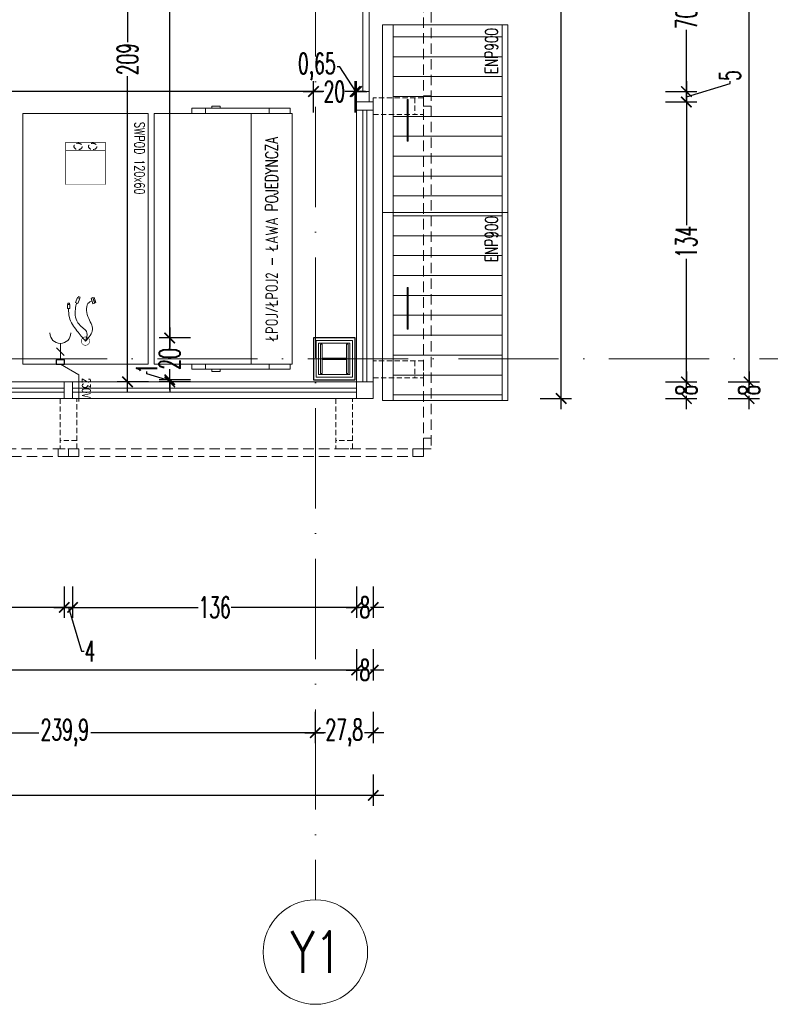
# Model space of a CAD drawing. Header units: millimetres. Extents: x -2074 to 12588, y -3630 to 101167.
# Tile 88 of 256: x 3028 to 3388, y 240 to 711. Entities that reach past the tile are written whole.
import ezdxf
from ezdxf.enums import TextEntityAlignment as Align

# ---------------------------------------------------------------- set-up
doc = ezdxf.new("R2010")
doc.units = ezdxf.units.MM
for name, pattern in [('02 ST--2001-80$0$DASHED', [0.75, 0.5, -0.25]), ('ACAD_ISO10W100', [18, 12, -3, 0, -3]), ('CONTINOUS', [0]), ('DASH', [0.75, 0.5, -0.25])]:
    doc.linetypes.add(name, pattern=pattern)
for name, color, linetype, lineweight in [('SelinAr__ELEWACJA_żaluzje', 7, 'Continuous', 18), ('SelinAr__ELEWACJA_żaluzje konstrukcja', 7, 'Continuous', 18), ('SelinAr_BUD_drzwi okna', 7, 'Continuous', 18), ('SelinAr_BUD_osie', 8, 'ACAD_ISO10W100', 18), ('SelinAr_BUD_posadzka', 7, 'Continuous', 20), ('SelinAr_BUD_wymiary', 7, 'Continuous', 18), ('SelinAr_BUD_ściany', 7, 'Continuous', 25), ('SelinAr_BUD_ściany struktura', 8, 'Continuous', 9), ('SelinAr_K_stal', 7, 'Continuous', 20), ('SelinAr_WYP_instalacje elektryczne', 8, 'Continuous', 18), ('SelinAr_WYP_meble', 8, 'Continuous', 18)]:
    doc.layers.add(name, color=color, linetype=linetype, lineweight=lineweight)
doc.styles.add('Arch-Dim', font='romans.shx', dxfattribs={"width": 0.75})
doc.styles.add('JACEK_07', font='SIMPLEX.SHX', dxfattribs={"width": 0.7})
doc.styles.add('RomanS', font='romans.shx')
doc.styles.add('style1', font='romans.shx', dxfattribs={"width": 0.6})
doc.dimstyles.new('ISO-25 Ania', dxfattribs={"dimtxt": 10, "dimasz": 5, "dimexe": 5, "dimexo": 0.625, "dimtad": 0, "dimrnd": 0.01, "dimtxsty": 'style1', "dimblk": 'ARCHTICK', "dimcen": 5, "dimdle": 5, "dimadec": 0, "dimazin": 0, "dimtfac": 1, "dimtmove": 0, "dimatfit": 3, "dimldrblk": 'ARCHTICK', "dimfxl": 0, "dimarcsym": 0})

# ---------------------------------------------------------------- blocks, each defined once
blk = doc.blocks.new('*U621')
at = {"ltscale": 4}
blk.add_line((0, 50), (0, -2060), dxfattribs=at)
at = {"linetype": 'CONTINOUS'}
blk.add_circle((0, -2085), 25, dxfattribs=at)
at = {"style": 'Arch-Dim', "width": 0.75}
blk.add_text('Y1', height=20, dxfattribs=at).set_placement((0.35, -2085), align=Align.MIDDLE)
blk = doc.blocks.new('ENP900')
h = blk.add_hatch()
h.set_pattern_fill('ANSI31', color=256, scale=3, angle=225, style=0)
h.set_pattern_definition([(270, (-21204.567, -9422.822), (9.525, -2e-15), [])])
h.paths.add_polyline_path([(5452.48, 924.21), (5452.48, 976.51), (5364.49, 976.51), (5364.49, 924.21)])
for p, q in [((5362.48, 976.44), (5452.48, 976.44)), ((5362.48, 924.14), (5452.48, 924.14))]:
    blk.add_line(p, q)
for points in [[(5362.48, 921.44), (5452.48, 921.44), (5452.48, 981.44), (5362.48, 981.44)], [(5396.67, 969.17), (5416.67, 969.17), (5416.67, 969.67), (5396.67, 969.67)]]:
    blk.add_lwpolyline(points, close=True)
at = {"color": 242, "insert": (5439.87, 929.23, 0), "char_height": 6, "width": 78.7969, "attachment_point": 5, "style": 'JACEK_07'}
blk.add_mtext('ENP900', dxfattribs=at)
blk = doc.blocks.new('*U229')
at = {"linetype": 'Continuous'}
blk.add_blockref('ENP900', (-5362.48, -981.44), dxfattribs=at)
blk = doc.blocks.new('*U355')
for p, q in [((0, -66.05), (0, 0)), ((120, 0), (0, 0)), ((120, -66.05), (120, 0)), ((-2.5, -17.96), (-2.5, -59.7)), ((-2.5, -17.96), (0, -17.96)), ((122.5, -17.96), (120, -17.96)), ((122.5, -17.96), (122.5, -59.7)), ((-3.5, -27.49), (-2.5, -27.49)), ((-3.5, -31.46), (-3.5, -27.49)), ((-2.5, -24.46), (0, -24.46)), ((0, -24.46), (-2.5, -24.46)), ((122.5, -24.46), (120, -24.46)), ((120, -24.46), (122.5, -24.46)), ((123.5, -27.49), (122.5, -27.49)), ((123.5, -31.46), (123.5, -27.49)), ((-3.5, -31.46), (-2.5, -31.46)), ((-2.5, -31.46), (-3.5, -31.46)), ((123.5, -31.46), (122.5, -31.46)), ((122.5, -31.46), (123.5, -31.46)), ((0, -46.42), (120, -46.42)), ((-2.5, -55.05), (0, -55.05)), ((122.5, -55.05), (120, -55.05)), ((-2.5, -65.05), (-2.5, -59.7)), ((122.5, -65.05), (122.5, -59.7)), ((-2.5, -65.05), (0, -65.05)), ((122.5, -65.05), (120, -65.05)), ((122.5, -65.05), (120, -65.05)), ((120, -66.05), (0, -66.05))]:
    blk.add_line(p, q)
at = {"color": 7, "insert": (60, -56.23), "char_height": 6, "width": 120, "attachment_point": 5, "style": 'JACEK_07'}
blk.add_mtext('ŁPOJ/ŁPOJ2 - ŁAWA POJEDYNCZA', dxfattribs=at)
blk = doc.blocks.new('Przelotka_w blacie')
at = {"ltscale": 0.5}
for points in [[(-18.32, 4.37), (-18.52, 4.99), (-20.93, 4.18), (-20.72, 3.57)], [(-18.17, 4.42), (-17.89, 3.57), (-20.59, 2.67), (-20.87, 3.52)], [(-20.47, -2.84), (-21.07, -2.59), (-21.39, -3.35), (-20.79, -3.6)], [(-20.41, -2.7), (-18.09, -3.67), (-18.52, -4.72), (-20.85, -3.75)], [(-17.51, -7.5), (-15.64, -7.5), (-15.64, -8.63), (-17.51, -8.63)]]:
    blk.add_lwpolyline(points, close=True, dxfattribs=at)
at = {"const_width": 0.25}
blk.add_lwpolyline([(2, 0, -1), (-2, 0, -1), (2, 0, 0.267949)], format="xyb", dxfattribs=at)
at = {"ltscale": 0.5}
blk.add_lwpolyline([(-17.51, -7.65), (-17.94, -7.65, 0.414214), (-18.16, -7.87), (-18.16, -8.25, 0.414214), (-17.94, -8.47), (-17.51, -8.47)], format="xyb", dxfattribs=at)
for points in [[(0, 0), (-5.5, 3.39), (-11.77, 1.2), (-18.55, 1.77), (-19.24, 3.12)], [(0, 0), (-4, 0.72), (-8.05, -3.06), (-15.31, -4.83), (-18.31, -4.2)], [(0, 0), (-4.96, -4.05), (-11.35, -7.7), (-15.64, -8.06)]]:
    blk.add_spline(points, degree=3)
blk = doc.blocks.new('Puszka_ladowarki')
at = {"linetype": 'DASH', "ltscale": 5, "const_width": 0.25}
blk.add_lwpolyline([(-20.21, 9.5), (0, 9.5), (0, -9.5), (-20.21, -9.5), (-20.21, 9.5), (-16.21, 9.5), (-16.21, -9.5)], dxfattribs=at)
at = {"linetype": 'DASH', "ltscale": 5}
for centre in [(-18.21, 3.5), (-18.21, -3.5)]:
    blk.add_ellipse(centre, major_axis=(0, 2), ratio=0.75, dxfattribs=at)
blk = doc.blocks.new('gn-230')
at = {"layer": 'SelinAr_WYP_instalacje elektryczne'}
for p, q in [((-4, 0), (-19.8, 0)), ((-15.65, -3.75), (-8.15, 3.75))]:
    blk.add_line(p, q, dxfattribs=at)
at = {"layer": 'SelinAr_WYP_instalacje elektryczne', "lineweight": 30}
blk.add_lwpolyline([(-4, -4), (0, -4), (0, 4), (-4, 4)], close=True, dxfattribs=at)
at = {"layer": 'SelinAr_WYP_instalacje elektryczne'}
blk.add_arc((-29.8, 0), 10, 270, 90, dxfattribs=at)
blk = doc.blocks.new('*U208')
blk.add_lwpolyline([(0, 0), (120, 0), (120, -60), (0, -60)], close=True)
at = {"color": 1}
blk.add_lwpolyline([(120, -42.02), (125.14, -33.11), (137.89, -33.11)], dxfattribs=at)
for name, p in [('Puszka_ladowarki', (34, -30)), ('Przelotka_w blacie', (109, -30))]:
    blk.add_blockref(name, p)
at = {"color": 1, "xscale": 0.5, "yscale": 0.5, "zscale": 0.5}
blk.add_blockref('gn-230', (120, -42.02), dxfattribs=at)
at = {"color": 7, "insert": (21.45, -4.05), "char_height": 4.8, "width": 41.836, "attachment_point": 5, "style": 'JACEK_07'}
blk.add_mtext('SWPOD 120x60', dxfattribs=at)
at = {"color": 1, "insert": (126.69, -27.56), "char_height": 4, "width": 32.4538, "attachment_point": 1, "style": 'RomanS'}
blk.add_mtext('{\\W0.7;230V}', dxfattribs=at)
blk = doc.blocks.new('trerterterte1')
at = {"linetype": '02 ST--2001-80$0$DASHED', "ltscale": 5}
blk.add_line((20, 4), (20, -4), dxfattribs=at)
blk.add_lwpolyline([(0, -4), (24, -4), (24, 4), (0, 4)], close=True, dxfattribs=at)
blk = doc.blocks.new('*U414')
at = {"linetype": '02 ST--2001-80$0$DASHED', "ltscale": 10}
for p, q in [((5, 0), (5, -3.7)), ((115, 0), (115, -3.7))]:
    blk.add_line(p, q, dxfattribs=at)
blk.add_lwpolyline([(120, 0), (120, -3.7), (0, -3.7), (0, 0)], close=True, dxfattribs=at)
blk = doc.blocks.new('*U411')
at = {"linetype": '02 ST--2001-80$0$DASHED', "ltscale": 10}
for p, q in [((5, 0), (5, -3.7)), ((165, 0), (165, -3.7))]:
    blk.add_line(p, q, dxfattribs=at)
blk.add_lwpolyline([(170, 0), (170, -3.7), (0, -3.7), (0, 0)], close=True, dxfattribs=at)
blk = doc.blocks.new('*U415')
at = {"linetype": '02 ST--2001-80$0$DASHED', "ltscale": 10}
for p, q in [((5, 0), (5, -3.7)), ((70, 0), (70, -3.7))]:
    blk.add_line(p, q, dxfattribs=at)
blk.add_lwpolyline([(75, 0), (75, -3.7), (0, -3.7), (0, 0)], close=True, dxfattribs=at)
blk = doc.blocks.new('*U412')
at = {"linetype": '02 ST--2001-80$0$DASHED', "ltscale": 10}
for p, q in [((5, 0), (5, -3.7)), ((159, 0), (159, -3.7))]:
    blk.add_line(p, q, dxfattribs=at)
blk.add_lwpolyline([(164, 0), (164, -3.7), (0, -3.7), (0, 0)], close=True, dxfattribs=at)
blk = doc.blocks.new('*U622')
at = {"ltscale": 4}
blk.add_line((-50, 0), (1785.4, 0), dxfattribs=at)
blk = doc.blocks.new('_ArchTick')
at = {"color": 0, "linetype": 'ByBlock', "const_width": 0.15}
blk.add_lwpolyline([(-0.5, -0.5), (0.5, 0.5)], dxfattribs=at)
blk = doc.blocks.new('*D643')
at = {"layer": 'Defpoints', "color": 0}
for p in [(3195.35, 746.74), (3195.35, 676.74), (3347.36, 676.74)]:
    blk.add_point(p, dxfattribs=at)
at = {"layer": 'SelinAr_BUD_wymiary', "color": 0, "lineweight": -2}
for p, q in [((3347.36, 751.74), (3347.36, 717.22)), ((3337.36, 746.74), (3352.36, 746.74)), ((3347.36, 671.74), (3347.36, 706.26)), ((3337.36, 676.74), (3352.36, 676.74))]:
    blk.add_line(p, q, dxfattribs=at)
at = {"layer": 'SelinAr_BUD_wymiary', "color": 0, "lineweight": -2, "xscale": 5, "yscale": 5, "zscale": 5}
for p, rotation in [((3347.36, 746.74), 90), ((3347.36, 676.74), 270)]:
    blk.add_blockref('_ArchTick', p, dxfattribs=dict(at, rotation=rotation))
at = {"layer": 'SelinAr_BUD_wymiary', "color": 0, "insert": (3347.36, 711.74), "char_height": 10, "attachment_point": 5, "rotation": 90, "style": 'style1'}
blk.add_mtext('70', dxfattribs=at)
blk = doc.blocks.new('*D644')
at = {"layer": 'Defpoints', "color": 0}
for p in [(3195.35, 676.74), (3195.36, 671.74), (3347.36, 671.74)]:
    blk.add_point(p, dxfattribs=at)
at = {"layer": 'SelinAr_BUD_wymiary', "color": 0, "lineweight": -2}
for p, q in [((3347.36, 681.74), (3347.36, 666.74)), ((3347.36, 674.24), (3368.29, 680.52)), ((3368.29, 680.52), (3368.29, 681.77)), ((3337.36, 676.74), (3352.36, 676.74)), ((3337.36, 671.74), (3352.36, 671.74))]:
    blk.add_line(p, q, dxfattribs=at)
at = {"layer": 'SelinAr_BUD_wymiary', "color": 0, "lineweight": -2, "xscale": 5, "yscale": 5, "zscale": 5}
for p, rotation in [((3347.36, 676.74), 90), ((3347.36, 671.74), 270)]:
    blk.add_blockref('_ArchTick', p, dxfattribs=dict(at, rotation=rotation))
at = {"layer": 'SelinAr_BUD_wymiary', "color": 0, "insert": (3368.29, 684.4), "char_height": 10, "attachment_point": 5, "rotation": 90, "style": 'style1'}
blk.add_mtext('5', dxfattribs=at)
blk = doc.blocks.new('*D645')
at = {"layer": 'Defpoints', "color": 0}
for p in [(3195.36, 671.74), (3197.36, 537.74), (3347.36, 537.74)]:
    blk.add_point(p, dxfattribs=at)
at = {"layer": 'SelinAr_BUD_wymiary', "color": 0, "lineweight": -2}
for p, q in [((3347.36, 676.74), (3347.36, 612.79)), ((3337.36, 671.74), (3352.36, 671.74)), ((3347.36, 532.74), (3347.36, 596.69)), ((3337.36, 537.74), (3352.36, 537.74))]:
    blk.add_line(p, q, dxfattribs=at)
at = {"layer": 'SelinAr_BUD_wymiary', "color": 0, "lineweight": -2, "xscale": 5, "yscale": 5, "zscale": 5}
for p, rotation in [((3347.36, 671.74), 90), ((3347.36, 537.74), 270)]:
    blk.add_blockref('_ArchTick', p, dxfattribs=dict(at, rotation=rotation))
at = {"layer": 'SelinAr_BUD_wymiary', "color": 0, "insert": (3347.36, 604.74), "char_height": 10, "attachment_point": 5, "rotation": 90, "style": 'style1'}
blk.add_mtext('134', dxfattribs=at)
blk = doc.blocks.new('*D646')
at = {"layer": 'Defpoints', "color": 0}
for p in [(3197.36, 537.74), (3197.36, 529.74), (3347.36, 529.74)]:
    blk.add_point(p, dxfattribs=at)
at = {"layer": 'SelinAr_BUD_wymiary', "color": 0, "lineweight": -2}
for p, q in [((3347.36, 542.74), (3347.36, 536.37)), ((3337.36, 537.74), (3352.36, 537.74)), ((3337.36, 529.74), (3352.36, 529.74)), ((3347.36, 524.74), (3347.36, 531.12))]:
    blk.add_line(p, q, dxfattribs=at)
at = {"layer": 'SelinAr_BUD_wymiary', "color": 0, "lineweight": -2, "xscale": 5, "yscale": 5, "zscale": 5}
for p, rotation in [((3347.36, 537.74), 90), ((3347.36, 529.74), 270)]:
    blk.add_blockref('_ArchTick', p, dxfattribs=dict(at, rotation=rotation))
at = {"layer": 'SelinAr_BUD_wymiary', "color": 0, "insert": (3347.36, 533.74), "char_height": 10, "attachment_point": 5, "rotation": 90, "style": 'style1'}
blk.add_mtext('8', dxfattribs=at)
blk = doc.blocks.new('*D655')
at = {"layer": 'Defpoints', "color": 0}
for p in [(2933.36, 529.74), (3049.36, 529.74), (3049.36, 429.74)]:
    blk.add_point(p, dxfattribs=at)
at = {"layer": 'SelinAr_BUD_wymiary', "color": 0, "lineweight": -2}
for p, q in [((2933.36, 439.74), (2933.36, 424.74)), ((3049.36, 439.74), (3049.36, 424.74)), ((2928.36, 429.74), (2983.45, 429.74)), ((3054.36, 429.74), (2999.27, 429.74))]:
    blk.add_line(p, q, dxfattribs=at)
at = {"layer": 'SelinAr_BUD_wymiary', "color": 0, "lineweight": -2, "xscale": 5, "yscale": 5, "zscale": 5, "rotation": 180}
blk.add_blockref('_ArchTick', (2933.36, 429.74), dxfattribs=at)
at = {"layer": 'SelinAr_BUD_wymiary', "color": 0, "lineweight": -2, "xscale": 5, "yscale": 5, "zscale": 5}
blk.add_blockref('_ArchTick', (3049.36, 429.74), dxfattribs=at)
at = {"layer": 'SelinAr_BUD_wymiary', "color": 0, "insert": (2991.36, 429.74), "char_height": 10, "attachment_point": 5, "style": 'style1'}
blk.add_mtext('116', dxfattribs=at)
blk = doc.blocks.new('*D656')
at = {"layer": 'Defpoints', "color": 0}
for p in [(3049.36, 529.74), (3053.36, 529.74), (3053.36, 429.74)]:
    blk.add_point(p, dxfattribs=at)
at = {"layer": 'SelinAr_BUD_wymiary', "color": 0, "lineweight": -2}
for p, q in [((3049.36, 439.74), (3049.36, 424.74)), ((3053.36, 439.74), (3053.36, 424.74)), ((3044.36, 429.74), (3058.36, 429.74)), ((3051.36, 429.74), (3057.64, 408.8)), ((3057.64, 408.8), (3058.89, 408.8))]:
    blk.add_line(p, q, dxfattribs=at)
at = {"layer": 'SelinAr_BUD_wymiary', "color": 0, "lineweight": -2, "xscale": 5, "yscale": 5, "zscale": 5, "rotation": 180}
blk.add_blockref('_ArchTick', (3049.36, 429.74), dxfattribs=at)
at = {"layer": 'SelinAr_BUD_wymiary', "color": 0, "lineweight": -2, "xscale": 5, "yscale": 5, "zscale": 5}
blk.add_blockref('_ArchTick', (3053.36, 429.74), dxfattribs=at)
at = {"layer": 'SelinAr_BUD_wymiary', "color": 0, "insert": (3061.66, 408.8), "char_height": 10, "attachment_point": 5, "style": 'style1'}
blk.add_mtext('4', dxfattribs=at)
blk = doc.blocks.new('*D657')
at = {"layer": 'Defpoints', "color": 0}
for p in [(3053.36, 529.74), (3189.36, 529.74), (3189.36, 429.74)]:
    blk.add_point(p, dxfattribs=at)
at = {"layer": 'SelinAr_BUD_wymiary', "color": 0, "lineweight": -2}
for p, q in [((3053.36, 439.74), (3053.36, 424.74)), ((3189.36, 439.74), (3189.36, 424.74)), ((3048.36, 429.74), (3113.45, 429.74)), ((3194.36, 429.74), (3129.27, 429.74))]:
    blk.add_line(p, q, dxfattribs=at)
at = {"layer": 'SelinAr_BUD_wymiary', "color": 0, "lineweight": -2, "xscale": 5, "yscale": 5, "zscale": 5, "rotation": 180}
blk.add_blockref('_ArchTick', (3053.36, 429.74), dxfattribs=at)
at = {"layer": 'SelinAr_BUD_wymiary', "color": 0, "lineweight": -2, "xscale": 5, "yscale": 5, "zscale": 5}
blk.add_blockref('_ArchTick', (3189.36, 429.74), dxfattribs=at)
at = {"layer": 'SelinAr_BUD_wymiary', "color": 0, "insert": (3121.36, 429.74), "char_height": 10, "attachment_point": 5, "style": 'style1'}
blk.add_mtext('136', dxfattribs=at)
blk = doc.blocks.new('*D658')
at = {"layer": 'Defpoints', "color": 0}
for p in [(3189.36, 529.74), (3197.36, 529.74), (3197.36, 429.74)]:
    blk.add_point(p, dxfattribs=at)
at = {"layer": 'SelinAr_BUD_wymiary', "color": 0, "lineweight": -2}
for p, q in [((3189.36, 439.74), (3189.36, 424.74)), ((3197.36, 439.74), (3197.36, 424.74)), ((3184.36, 429.74), (3190.73, 429.74)), ((3202.36, 429.74), (3195.98, 429.74))]:
    blk.add_line(p, q, dxfattribs=at)
at = {"layer": 'SelinAr_BUD_wymiary', "color": 0, "lineweight": -2, "xscale": 5, "yscale": 5, "zscale": 5, "rotation": 180}
blk.add_blockref('_ArchTick', (3189.36, 429.74), dxfattribs=at)
at = {"layer": 'SelinAr_BUD_wymiary', "color": 0, "lineweight": -2, "xscale": 5, "yscale": 5, "zscale": 5}
blk.add_blockref('_ArchTick', (3197.36, 429.74), dxfattribs=at)
at = {"layer": 'SelinAr_BUD_wymiary', "color": 0, "insert": (3193.36, 429.74), "char_height": 10, "attachment_point": 5, "style": 'style1'}
blk.add_mtext('8', dxfattribs=at)
blk = doc.blocks.new('*D679')
at = {"layer": 'Defpoints', "color": 0}
for p in [(3197.36, 1344.74), (3189.36, 537.74), (3377.36, 537.74)]:
    blk.add_point(p, dxfattribs=at)
at = {"layer": 'SelinAr_BUD_wymiary', "color": 0, "lineweight": -2}
for p, q in [((3377.36, 1349.74), (3377.36, 949.58)), ((3367.36, 1344.74), (3382.36, 1344.74)), ((3377.36, 532.74), (3377.36, 932.9)), ((3367.36, 537.74), (3382.36, 537.74))]:
    blk.add_line(p, q, dxfattribs=at)
at = {"layer": 'SelinAr_BUD_wymiary', "color": 0, "lineweight": -2, "xscale": 5, "yscale": 5, "zscale": 5}
for p, rotation in [((3377.36, 1344.74), 90), ((3377.36, 537.74), 270)]:
    blk.add_blockref('_ArchTick', p, dxfattribs=dict(at, rotation=rotation))
at = {"layer": 'SelinAr_BUD_wymiary', "color": 0, "insert": (3377.36, 941.24), "char_height": 10, "attachment_point": 5, "rotation": 90, "style": 'style1'}
blk.add_mtext('807', dxfattribs=at)
blk = doc.blocks.new('*D680')
at = {"layer": 'Defpoints', "color": 0}
for p in [(3189.36, 537.74), (3197.36, 529.74), (3377.36, 529.74)]:
    blk.add_point(p, dxfattribs=at)
at = {"layer": 'SelinAr_BUD_wymiary', "color": 0, "lineweight": -2}
for p, q in [((3377.36, 542.74), (3377.36, 536.37)), ((3367.36, 537.74), (3382.36, 537.74)), ((3367.36, 529.74), (3382.36, 529.74)), ((3377.36, 524.74), (3377.36, 531.12))]:
    blk.add_line(p, q, dxfattribs=at)
at = {"layer": 'SelinAr_BUD_wymiary', "color": 0, "lineweight": -2, "xscale": 5, "yscale": 5, "zscale": 5}
for p, rotation in [((3377.36, 537.74), 90), ((3377.36, 529.74), 270)]:
    blk.add_blockref('_ArchTick', p, dxfattribs=dict(at, rotation=rotation))
at = {"layer": 'SelinAr_BUD_wymiary', "color": 0, "insert": (3377.36, 533.74), "char_height": 10, "attachment_point": 5, "rotation": 90, "style": 'style1'}
blk.add_mtext('8', dxfattribs=at)
blk = doc.blocks.new('*D682')
at = {"layer": 'Defpoints', "color": 0}
for p in [(1982.16, 554.24), (3189.36, 537.74), (3189.36, 399.74)]:
    blk.add_point(p, dxfattribs=at)
at = {"layer": 'SelinAr_BUD_wymiary', "color": 0, "lineweight": -2}
for p, q in [((1982.16, 409.74), (1982.16, 394.74)), ((3189.36, 409.74), (3189.36, 394.74)), ((1977.16, 399.74), (2570.7, 399.74)), ((3194.36, 399.74), (2600.81, 399.74))]:
    blk.add_line(p, q, dxfattribs=at)
at = {"layer": 'SelinAr_BUD_wymiary', "color": 0, "lineweight": -2, "xscale": 5, "yscale": 5, "zscale": 5, "rotation": 180}
blk.add_blockref('_ArchTick', (1982.16, 399.74), dxfattribs=at)
at = {"layer": 'SelinAr_BUD_wymiary', "color": 0, "lineweight": -2, "xscale": 5, "yscale": 5, "zscale": 5}
blk.add_blockref('_ArchTick', (3189.36, 399.74), dxfattribs=at)
at = {"layer": 'SelinAr_BUD_wymiary', "color": 0, "insert": (2585.76, 399.74), "char_height": 10, "attachment_point": 5, "style": 'style1'}
blk.add_mtext('1207,2', dxfattribs=at)
blk = doc.blocks.new('*D683')
at = {"layer": 'Defpoints', "color": 0}
for p in [(3189.36, 537.74), (3197.36, 529.74), (3197.36, 399.74)]:
    blk.add_point(p, dxfattribs=at)
at = {"layer": 'SelinAr_BUD_wymiary', "color": 0, "lineweight": -2}
for p, q in [((3189.36, 409.74), (3189.36, 394.74)), ((3197.36, 409.74), (3197.36, 394.74)), ((3184.36, 399.74), (3190.73, 399.74)), ((3202.36, 399.74), (3195.98, 399.74))]:
    blk.add_line(p, q, dxfattribs=at)
at = {"layer": 'SelinAr_BUD_wymiary', "color": 0, "lineweight": -2, "xscale": 5, "yscale": 5, "zscale": 5, "rotation": 180}
blk.add_blockref('_ArchTick', (3189.36, 399.74), dxfattribs=at)
at = {"layer": 'SelinAr_BUD_wymiary', "color": 0, "lineweight": -2, "xscale": 5, "yscale": 5, "zscale": 5}
blk.add_blockref('_ArchTick', (3197.36, 399.74), dxfattribs=at)
at = {"layer": 'SelinAr_BUD_wymiary', "color": 0, "insert": (3193.36, 399.74), "char_height": 10, "attachment_point": 5, "style": 'style1'}
blk.add_mtext('8', dxfattribs=at)
blk = doc.blocks.new('*D702')
at = {"layer": 'Defpoints', "color": 0}
for p in [(3197.36, 996.74), (3187.86, 548.74), (3407.36, 548.74)]:
    blk.add_point(p, dxfattribs=at)
at = {"layer": 'SelinAr_BUD_wymiary', "color": 0, "lineweight": -2}
for p, q in [((3407.36, 1001.74), (3407.36, 781.08)), ((3397.36, 996.74), (3412.36, 996.74)), ((3407.36, 543.74), (3407.36, 764.4)), ((3397.36, 548.74), (3412.36, 548.74))]:
    blk.add_line(p, q, dxfattribs=at)
at = {"layer": 'SelinAr_BUD_wymiary', "color": 0, "lineweight": -2, "xscale": 5, "yscale": 5, "zscale": 5}
for p, rotation in [((3407.36, 996.74), 90), ((3407.36, 548.74), 270)]:
    blk.add_blockref('_ArchTick', p, dxfattribs=dict(at, rotation=rotation))
at = {"layer": 'SelinAr_BUD_wymiary', "color": 0, "insert": (3407.36, 772.74), "char_height": 10, "attachment_point": 5, "rotation": 90, "style": 'style1'}
blk.add_mtext('448', dxfattribs=at)
blk = doc.blocks.new('*D703')
at = {"layer": 'Defpoints', "color": 0}
for p in [(3187.86, 548.74), (3197.36, 529.74), (3407.36, 529.74)]:
    blk.add_point(p, dxfattribs=at)
at = {"layer": 'SelinAr_BUD_wymiary', "color": 0, "lineweight": -2}
for p, q in [((3407.36, 553.74), (3407.36, 544.15)), ((3397.36, 548.74), (3412.36, 548.74)), ((3407.36, 524.74), (3407.36, 534.33)), ((3397.36, 529.74), (3412.36, 529.74))]:
    blk.add_line(p, q, dxfattribs=at)
at = {"layer": 'SelinAr_BUD_wymiary', "color": 0, "lineweight": -2, "xscale": 5, "yscale": 5, "zscale": 5}
for p, rotation in [((3407.36, 548.74), 90), ((3407.36, 529.74), 270)]:
    blk.add_blockref('_ArchTick', p, dxfattribs=dict(at, rotation=rotation))
at = {"layer": 'SelinAr_BUD_wymiary', "color": 0, "insert": (3407.36, 539.24), "char_height": 10, "attachment_point": 5, "rotation": 90, "style": 'style1'}
blk.add_mtext('19', dxfattribs=at)
blk = doc.blocks.new('*D704')
at = {"layer": 'Defpoints', "color": 0}
for p in [(3169.56, 529.74), (3197.36, 529.74), (3169.56, 369.74)]:
    blk.add_point(p, dxfattribs=at)
at = {"layer": 'SelinAr_BUD_wymiary', "color": 0, "lineweight": -2}
for p, q in [((3169.56, 379.74), (3169.56, 364.74)), ((3197.36, 379.74), (3197.36, 364.74)), ((3164.56, 369.74), (3173.69, 369.74)), ((3202.36, 369.74), (3193.22, 369.74))]:
    blk.add_line(p, q, dxfattribs=at)
at = {"layer": 'SelinAr_BUD_wymiary', "color": 0, "lineweight": -2, "xscale": 5, "yscale": 5, "zscale": 5, "rotation": 180}
blk.add_blockref('_ArchTick', (3169.56, 369.74), dxfattribs=at)
at = {"layer": 'SelinAr_BUD_wymiary', "color": 0, "lineweight": -2, "xscale": 5, "yscale": 5, "zscale": 5}
blk.add_blockref('_ArchTick', (3197.36, 369.74), dxfattribs=at)
at = {"layer": 'SelinAr_BUD_wymiary', "color": 0, "insert": (3183.46, 369.74), "char_height": 10, "attachment_point": 5, "style": 'style1'}
blk.add_mtext('27,8', dxfattribs=at)
blk = doc.blocks.new('*D705')
at = {"layer": 'Defpoints', "color": 0}
for p in [(2929.66, 529.74), (3169.56, 529.74), (2929.66, 369.74)]:
    blk.add_point(p, dxfattribs=at)
at = {"layer": 'SelinAr_BUD_wymiary', "color": 0, "lineweight": -2}
for p, q in [((2929.66, 379.74), (2929.66, 364.74)), ((3169.56, 379.74), (3169.56, 364.74)), ((2924.66, 369.74), (3037.12, 369.74)), ((3174.56, 369.74), (3062.09, 369.74))]:
    blk.add_line(p, q, dxfattribs=at)
at = {"layer": 'SelinAr_BUD_wymiary', "color": 0, "lineweight": -2, "xscale": 5, "yscale": 5, "zscale": 5, "rotation": 180}
blk.add_blockref('_ArchTick', (2929.66, 369.74), dxfattribs=at)
at = {"layer": 'SelinAr_BUD_wymiary', "color": 0, "lineweight": -2, "xscale": 5, "yscale": 5, "zscale": 5}
blk.add_blockref('_ArchTick', (3169.56, 369.74), dxfattribs=at)
at = {"layer": 'SelinAr_BUD_wymiary', "color": 0, "insert": (3049.61, 369.74), "char_height": 10, "attachment_point": 5, "style": 'style1'}
blk.add_mtext('239,9', dxfattribs=at)
blk = doc.blocks.new('*D718')
at = {"layer": 'Defpoints', "color": 0}
for p in [(3197.36, 2109.74), (3197.36, 529.74), (3437.36, 529.74)]:
    blk.add_point(p, dxfattribs=at)
at = {"layer": 'SelinAr_BUD_wymiary', "color": 0, "lineweight": -2}
for p, q in [((3437.36, 2114.74), (3437.36, 1330.51)), ((3427.36, 2109.74), (3442.36, 2109.74)), ((3437.36, 524.74), (3437.36, 1308.97)), ((3427.36, 529.74), (3442.36, 529.74))]:
    blk.add_line(p, q, dxfattribs=at)
at = {"layer": 'SelinAr_BUD_wymiary', "color": 0, "lineweight": -2, "xscale": 5, "yscale": 5, "zscale": 5}
for p, rotation in [((3437.36, 2109.74), 90), ((3437.36, 529.74), 270)]:
    blk.add_blockref('_ArchTick', p, dxfattribs=dict(at, rotation=rotation))
at = {"layer": 'SelinAr_BUD_wymiary', "color": 0, "insert": (3437.36, 1319.74), "char_height": 10, "attachment_point": 5, "rotation": 90, "style": 'style1'}
blk.add_mtext('1580', dxfattribs=at)
blk = doc.blocks.new('*D719')
at = {"layer": 'Defpoints', "color": 0}
for p in [(1941.96, 529.74), (3197.36, 529.74), (1941.96, 339.74)]:
    blk.add_point(p, dxfattribs=at)
at = {"layer": 'SelinAr_BUD_wymiary', "color": 0, "lineweight": -2}
for p, q in [((1941.96, 349.74), (1941.96, 334.74)), ((3197.36, 349.74), (3197.36, 334.74)), ((1936.96, 339.74), (2554.46, 339.74)), ((3202.36, 339.74), (2584.85, 339.74))]:
    blk.add_line(p, q, dxfattribs=at)
at = {"layer": 'SelinAr_BUD_wymiary', "color": 0, "lineweight": -2, "xscale": 5, "yscale": 5, "zscale": 5, "rotation": 180}
blk.add_blockref('_ArchTick', (1941.96, 339.74), dxfattribs=at)
at = {"layer": 'SelinAr_BUD_wymiary', "color": 0, "lineweight": -2, "xscale": 5, "yscale": 5, "zscale": 5}
blk.add_blockref('_ArchTick', (3197.36, 339.74), dxfattribs=at)
at = {"layer": 'SelinAr_BUD_wymiary', "color": 0, "insert": (2569.66, 339.74), "char_height": 10, "attachment_point": 5, "style": 'style1'}
blk.add_mtext('1255,4', dxfattribs=at)
blk = doc.blocks.new('*D795')
at = {"layer": 'Defpoints', "color": 0}
for p in [(3192.35, 746.74), (3079.66, 537.74), (3189.36, 537.74)]:
    blk.add_point(p, dxfattribs=at)
at = {"layer": 'SelinAr_BUD_wymiary', "color": 0, "lineweight": -2}
for p, q in [((3079.66, 751.74), (3079.66, 700.44)), ((3089.66, 746.74), (3074.66, 746.74)), ((3079.66, 532.74), (3079.66, 684.04)), ((3089.66, 537.74), (3074.66, 537.74))]:
    blk.add_line(p, q, dxfattribs=at)
at = {"layer": 'SelinAr_BUD_wymiary', "color": 0, "lineweight": -2, "xscale": 5, "yscale": 5, "zscale": 5}
for p, rotation in [((3079.66, 746.74), 90), ((3079.66, 537.74), 270)]:
    blk.add_blockref('_ArchTick', p, dxfattribs=dict(at, rotation=rotation))
at = {"layer": 'SelinAr_BUD_wymiary', "color": 0, "insert": (3079.66, 692.24), "char_height": 10, "attachment_point": 5, "rotation": 90, "style": 'style1'}
blk.add_mtext('209', dxfattribs=at)
blk = doc.blocks.new('*D843')
at = {"layer": 'Defpoints', "color": 0}
for p in [(3168.71, 986.74), (3099.86, 558.74), (3168.71, 558.74)]:
    blk.add_point(p, dxfattribs=at)
at = {"layer": 'SelinAr_BUD_wymiary', "color": 0, "lineweight": -2}
for p, q in [((3099.86, 991.74), (3099.86, 781.08)), ((3109.86, 986.74), (3094.86, 986.74)), ((3099.86, 553.74), (3099.86, 764.4)), ((3109.86, 558.74), (3094.86, 558.74))]:
    blk.add_line(p, q, dxfattribs=at)
at = {"layer": 'SelinAr_BUD_wymiary', "color": 0, "lineweight": -2, "xscale": 5, "yscale": 5, "zscale": 5}
for p, rotation in [((3099.86, 986.74), 90), ((3099.86, 558.74), 270)]:
    blk.add_blockref('_ArchTick', p, dxfattribs=dict(at, rotation=rotation))
at = {"layer": 'SelinAr_BUD_wymiary', "color": 0, "insert": (3099.86, 772.74), "char_height": 10, "attachment_point": 5, "rotation": 90, "style": 'style1'}
blk.add_mtext('428', dxfattribs=at)
blk = doc.blocks.new('*D844')
at = {"layer": 'Defpoints', "color": 0}
for p in [(3168.71, 558.74), (3099.86, 538.74), (3168.71, 538.74)]:
    blk.add_point(p, dxfattribs=at)
at = {"layer": 'SelinAr_BUD_wymiary', "color": 0, "lineweight": -2}
for p, q in [((3099.86, 563.74), (3099.86, 554.22)), ((3109.86, 558.74), (3094.86, 558.74)), ((3099.86, 533.74), (3099.86, 543.26)), ((3109.86, 538.74), (3094.86, 538.74))]:
    blk.add_line(p, q, dxfattribs=at)
at = {"layer": 'SelinAr_BUD_wymiary', "color": 0, "lineweight": -2, "xscale": 5, "yscale": 5, "zscale": 5}
for p, rotation in [((3099.86, 558.74), 90), ((3099.86, 538.74), 270)]:
    blk.add_blockref('_ArchTick', p, dxfattribs=dict(at, rotation=rotation))
at = {"layer": 'SelinAr_BUD_wymiary', "color": 0, "insert": (3099.86, 548.74), "char_height": 10, "attachment_point": 5, "rotation": 90, "style": 'style1'}
blk.add_mtext('20', dxfattribs=at)
blk = doc.blocks.new('*D845')
at = {"layer": 'Defpoints', "color": 0}
for p in [(3099.86, 537.74), (3168.71, 538.74), (3189.36, 537.74)]:
    blk.add_point(p, dxfattribs=at)
at = {"layer": 'SelinAr_BUD_wymiary', "color": 0, "lineweight": -2}
for p, q in [((3088.92, 541.52), (3088.92, 542.77)), ((3099.86, 538.74), (3099.86, 543.74)), ((3099.86, 538.24), (3088.92, 541.52)), ((3109.86, 538.74), (3094.86, 538.74)), ((3109.86, 537.74), (3094.86, 537.74)), ((3099.86, 538.74), (3099.86, 537.74)), ((3099.86, 538.74), (3099.86, 537.74)), ((3099.86, 537.74), (3099.86, 532.74))]:
    blk.add_line(p, q, dxfattribs=at)
at = {"layer": 'SelinAr_BUD_wymiary', "color": 0, "lineweight": -2, "xscale": 5, "yscale": 5, "zscale": 5}
for p, rotation in [((3099.86, 538.74), 270), ((3099.86, 537.74), 90)]:
    blk.add_blockref('_ArchTick', p, dxfattribs=dict(at, rotation=rotation))
at = {"layer": 'SelinAr_BUD_wymiary', "color": 0, "insert": (3088.92, 544.11), "char_height": 10, "attachment_point": 5, "rotation": 90, "style": 'style1'}
blk.add_mtext('1', dxfattribs=at)
blk = doc.blocks.new('*D849')
at = {"layer": 'Defpoints', "color": 0}
for p in [(3168.71, 676.74), (3168.71, 558.74), (2565.36, 554.24)]:
    blk.add_point(p, dxfattribs=at)
at = {"layer": 'SelinAr_BUD_wymiary', "color": 0, "lineweight": -2}
for p, q in [((2565.36, 666.74), (2565.36, 681.74)), ((3168.71, 666.74), (3168.71, 681.74)), ((2560.36, 676.74), (2851.69, 676.74)), ((3173.71, 676.74), (2882.37, 676.74))]:
    blk.add_line(p, q, dxfattribs=at)
at = {"layer": 'SelinAr_BUD_wymiary', "color": 0, "lineweight": -2, "xscale": 5, "yscale": 5, "zscale": 5, "rotation": 180}
blk.add_blockref('_ArchTick', (2565.36, 676.74), dxfattribs=at)
at = {"layer": 'SelinAr_BUD_wymiary', "color": 0, "lineweight": -2, "xscale": 5, "yscale": 5, "zscale": 5}
blk.add_blockref('_ArchTick', (3168.71, 676.74), dxfattribs=at)
at = {"layer": 'SelinAr_BUD_wymiary', "color": 0, "insert": (2867.03, 676.74), "char_height": 10, "attachment_point": 5, "style": 'style1'}
blk.add_mtext('603,35', dxfattribs=at)
blk = doc.blocks.new('*D850')
at = {"layer": 'Defpoints', "color": 0}
for p in [(3188.71, 676.74), (3168.71, 558.74), (3188.71, 558.74)]:
    blk.add_point(p, dxfattribs=at)
at = {"layer": 'SelinAr_BUD_wymiary', "color": 0, "lineweight": -2}
for p, q in [((3168.71, 666.74), (3168.71, 681.74)), ((3188.71, 666.74), (3188.71, 681.74)), ((3163.71, 676.74), (3173.22, 676.74)), ((3193.71, 676.74), (3184.19, 676.74))]:
    blk.add_line(p, q, dxfattribs=at)
at = {"layer": 'SelinAr_BUD_wymiary', "color": 0, "lineweight": -2, "xscale": 5, "yscale": 5, "zscale": 5, "rotation": 180}
blk.add_blockref('_ArchTick', (3168.71, 676.74), dxfattribs=at)
at = {"layer": 'SelinAr_BUD_wymiary', "color": 0, "lineweight": -2, "xscale": 5, "yscale": 5, "zscale": 5}
blk.add_blockref('_ArchTick', (3188.71, 676.74), dxfattribs=at)
at = {"layer": 'SelinAr_BUD_wymiary', "color": 0, "insert": (3178.71, 676.74), "char_height": 10, "attachment_point": 5, "style": 'style1'}
blk.add_mtext('20', dxfattribs=at)
blk = doc.blocks.new('*D851')
at = {"layer": 'Defpoints', "color": 0}
for p in [(3189.36, 676.74), (3188.71, 558.74), (3189.36, 537.74)]:
    blk.add_point(p, dxfattribs=at)
at = {"layer": 'SelinAr_BUD_wymiary', "color": 0, "lineweight": -2}
for p, q in [((3181.35, 688.63), (3180.1, 688.63)), ((3189.03, 676.74), (3181.35, 688.63)), ((3188.71, 666.74), (3188.71, 681.74)), ((3189.36, 666.74), (3189.36, 681.74)), ((3188.71, 676.74), (3183.71, 676.74)), ((3188.71, 676.74), (3189.36, 676.74)), ((3188.71, 676.74), (3189.36, 676.74)), ((3189.36, 676.74), (3194.36, 676.74))]:
    blk.add_line(p, q, dxfattribs=at)
at = {"layer": 'SelinAr_BUD_wymiary', "color": 0, "lineweight": -2, "xscale": 5, "yscale": 5, "zscale": 5}
blk.add_blockref('_ArchTick', (3188.71, 676.74), dxfattribs=at)
at = {"layer": 'SelinAr_BUD_wymiary', "color": 0, "lineweight": -2, "xscale": 5, "yscale": 5, "zscale": 5, "rotation": 180}
blk.add_blockref('_ArchTick', (3189.36, 676.74), dxfattribs=at)
at = {"layer": 'SelinAr_BUD_wymiary', "color": 0, "insert": (3170.33, 688.63), "char_height": 10, "attachment_point": 5, "style": 'style1'}
blk.add_mtext('0,65', dxfattribs=at)
blk = doc.blocks.new('*D941')
at = {"layer": 'Defpoints', "color": 0}
for p in [(3225.06, 1065.74), (2565.36, 529.74), (3287.36, 529.74)]:
    blk.add_point(p, dxfattribs=at)
at = {"layer": 'SelinAr_BUD_posadzka', "color": 0, "lineweight": -2}
for p, q in [((3287.36, 1070.74), (3287.36, 936.08)), ((3277.36, 1065.74), (3292.36, 1065.74)), ((3287.36, 524.74), (3287.36, 919.4)), ((3277.36, 529.74), (3292.36, 529.74))]:
    blk.add_line(p, q, dxfattribs=at)
at = {"layer": 'SelinAr_BUD_posadzka', "color": 0, "lineweight": -2, "xscale": 5, "yscale": 5, "zscale": 5}
for p, rotation in [((3287.36, 1065.74), 90), ((3287.36, 529.74), 270)]:
    blk.add_blockref('_ArchTick', p, dxfattribs=dict(at, rotation=rotation))
at = {"layer": 'SelinAr_BUD_posadzka', "color": 0, "insert": (3287.36, 927.74), "char_height": 10, "attachment_point": 5, "rotation": 90, "style": 'style1'}
blk.add_mtext('536', dxfattribs=at)

msp = doc.modelspace()

# ---------------------------------------------------------------- linework, layer by layer
at = {"layer": 'SelinAr_BUD_drzwi okna', "linetype": 'Continuous', "lineweight": 18}
for points in [[(3195.354, 676.741), (3195.354, 746.741), (3192.354, 746.741), (3192.354, 676.741)], [(3189.357, 676.741), (3189.357, 671.741), (3195.357, 671.741), (3195.357, 676.741)], [(3189.357, 671.741), (3197.357, 671.741), (3197.357, 667.741), (3189.357, 667.741)], [(3189.357, 537.741), (3189.357, 667.741), (3197.357, 667.741), (3197.357, 537.741)], [(3192.357, 537.741), (3192.357, 667.741), (3194.357, 667.741), (3194.357, 537.741)], [(3049.357, 537.741), (2933.357, 537.741), (2933.357, 529.741), (3049.357, 529.741)], [(3053.357, 537.741), (3053.357, 529.741), (3049.357, 529.741), (3049.357, 537.741)], [(3189.357, 537.741), (3053.357, 537.741), (3053.357, 529.741), (3189.357, 529.741)], [(3189.357, 537.741), (3197.357, 537.741), (3197.357, 529.741), (3189.357, 529.741)], [(3049.357, 534.741), (2933.357, 534.741), (2933.357, 532.741), (3049.357, 532.741)], [(3189.357, 534.741), (3053.357, 534.741), (3053.357, 532.741), (3189.357, 532.741)]]:
    msp.add_lwpolyline(points, close=True, dxfattribs=at)
at = {"layer": 'SelinAr_BUD_ściany'}
msp.add_lwpolyline([(3168.707, 538.741), (3188.707, 538.741), (3188.707, 558.741), (3168.707, 558.741)], close=True, dxfattribs=at)
at = {"layer": 'SelinAr_BUD_ściany struktura'}
for points in [[(3169.957, 539.991), (3187.457, 539.991), (3187.457, 557.491), (3169.957, 557.491)], [(3171.207, 541.241), (3186.207, 541.241), (3186.207, 556.241), (3171.207, 556.241)]]:
    msp.add_lwpolyline(points, close=True, dxfattribs=at)
at = {"layer": 'SelinAr_K_stal'}
msp.add_lwpolyline([(3185.357, 555.741), (3184.507, 555.741), (3184.507, 549.016), (3172.907, 549.016), (3172.907, 555.741), (3172.057, 555.741), (3172.057, 541.741), (3172.907, 541.741), (3172.907, 548.466), (3184.507, 548.466), (3184.507, 541.741), (3185.357, 541.741)], close=True, dxfattribs=at)

# ---------------------------------------------------------------- block references
at = {"layer": 'SelinAr__ELEWACJA_żaluzje', "rotation": 90}
for name, p in [('*U415', (3221.357, 669.741)), ('*U412', (3221.357, 505.741))]:
    msp.add_blockref(name, p, dxfattribs=at)
at = {"layer": 'SelinAr__ELEWACJA_żaluzje'}
for name, p in [('*U414', (2931.357, 505.741)), ('*U411', (3051.357, 505.741))]:
    msp.add_blockref(name, p, dxfattribs=at)
at = {"layer": 'SelinAr__ELEWACJA_żaluzje konstrukcja'}
for p in [(3197.357, 669.741), (3197.353, 543.741)]:
    msp.add_blockref('trerterterte1', p, dxfattribs=at)
at = {"layer": 'SelinAr__ELEWACJA_żaluzje konstrukcja', "rotation": 270}
for p in [(3051.357, 529.741), (3183.361, 529.741)]:
    msp.add_blockref('trerterterte1', p, dxfattribs=at)
at = {"layer": 'SelinAr_BUD_osie'}
for name, p in [('*U621', (3169.657, 2349.741)), ('*U622', (1701.957, 548.741))]:
    msp.add_blockref(name, p, dxfattribs=at)
at = {"layer": 'SelinAr_WYP_meble'}
for name, p, rotation in [('*U229', (3201.821, 618.741), 90), ('*U355', (3092.492, 546.241), 90), ('*U208', (3089.492, 666.241), 270), ('*U229', (3201.821, 528.741), 90)]:
    msp.add_blockref(name, p, dxfattribs=dict(at, rotation=rotation))

# ---------------------------------------------------------------- dimensions: what is measured, and where the dimension line sits
at = {"layer": 'SelinAr_BUD_posadzka'}
dim = msp.add_linear_dim(base=(3287.359, 529.741), p1=(3225.057, 1065.739), p2=(2565.357, 529.741), angle=90, dimstyle='ISO-25 Ania', override={"dimfxl": 10, "dimarcsym": 2}, dxfattribs=at)
dim.commit()
dim.dimension.update_dxf_attribs({"geometry": '*D941', "text_midpoint": (3287.359, 927.74), "dimtype": 160})
at = {"layer": 'SelinAr_BUD_wymiary'}
for base, p1, p2, override, picture, middle in [((3437.357, 529.741), (3197.357, 2109.741), (3197.357, 529.741), {"dimfxl": 10, "dimarcsym": 2}, '*D718', (3437.357, 1319.741)), ((3377.357, 537.741), (3197.357, 1344.741), (3189.357, 537.741), {"dimtmove": 1, "dimfxl": 10, "dimarcsym": 2}, '*D679', (3377.357, 941.241)), ((3407.357, 548.741), (3197.357, 996.741), (3187.857, 548.741), {"dimtmove": 1, "dimfxl": 10, "dimarcsym": 2}, '*D702', (3407.357, 772.741)), ((3099.857, 558.741), (3168.707, 986.741), (3168.707, 558.741), {"dimtmove": 1, "dimfxl": 10, "dimarcsym": 2}, '*D843', (3099.857, 772.741)), ((3347.357, 676.741), (3195.354, 746.741), (3195.354, 676.741), {"dimtmove": 1, "dimfxl": 10, "dimarcsym": 2}, '*D643', (3347.357, 711.741)), ((3347.357, 671.741), (3195.354, 676.741), (3195.357, 671.741), {"dimtmove": 1, "dimfxl": 10, "dimarcsym": 2}, '*D644', (3368.294, 682.397)), ((3347.357, 537.741), (3195.357, 671.741), (3197.357, 537.741), {"dimtmove": 1, "dimfxl": 10, "dimarcsym": 2}, '*D645', (3347.357, 604.741)), ((3099.857, 538.741), (3168.707, 558.741), (3168.707, 538.741), {"dimtmove": 1, "dimfxl": 10, "dimarcsym": 2}, '*D844', (3099.857, 548.741)), ((3407.357, 529.741), (3187.857, 548.741), (3197.357, 529.741), {"dimtmove": 1, "dimfxl": 10, "dimarcsym": 2}, '*D703', (3407.357, 539.241)), ((3099.857, 537.741), (3168.707, 538.741), (3189.357, 537.741), {"dimtmove": 1, "dimfxl": 10, "dimarcsym": 2}, '*D845', (3088.919, 543.397)), ((3377.357, 529.741), (3189.357, 537.741), (3197.357, 529.741), {"dimtmove": 1, "dimfxl": 10, "dimarcsym": 2}, '*D680', (3377.357, 533.741)), ((3347.357, 529.741), (3197.357, 537.741), (3197.357, 529.741), {"dimtmove": 1, "dimfxl": 10, "dimarcsym": 2}, '*D646', (3347.357, 533.741))]:
    dim = msp.add_linear_dim(base=base, p1=p1, p2=p2, angle=90, dimstyle='ISO-25 Ania', override=override, dxfattribs=at)
    dim.commit()
    dim.dimension.update_dxf_attribs({"geometry": picture, "text_midpoint": middle})
dim = msp.add_linear_dim(base=(3079.657, 537.741), p1=(3192.354, 746.741), p2=(3189.357, 537.741), angle=90, dimstyle='ISO-25 Ania', override={"dimtmove": 1, "dimfxl": 10, "dimarcsym": 2}, dxfattribs=at)
dim.commit()
dim.dimension.update_dxf_attribs({"geometry": '*D795', "text_midpoint": (3079.657, 692.241), "dimtype": 160})
dim = msp.add_linear_dim(base=(3189.357, 676.741), p1=(3188.707, 558.741), p2=(3189.357, 537.741), dimstyle='ISO-25 Ania', override={"dimtmove": 1, "dimfxl": 10, "dimarcsym": 2}, dxfattribs=at)
dim.commit()
dim.dimension.update_dxf_attribs({"geometry": '*D851', "text_midpoint": (3179.474, 688.631), "dimtype": 160})
for base, p1, p2, override, picture, middle in [((3168.707, 676.741), (2565.357, 554.241), (3168.707, 558.741), {"dimtmove": 1, "dimfxl": 10, "dimarcsym": 2}, '*D849', (2867.032, 676.741)), ((3188.707, 676.741), (3168.707, 558.741), (3188.707, 558.741), {"dimtmove": 1, "dimfxl": 10, "dimarcsym": 2}, '*D850', (3178.707, 676.741)), ((3189.357, 399.741), (1982.157, 554.241), (3189.357, 537.741), {"dimtmove": 1, "dimfxl": 10, "dimarcsym": 2}, '*D682', (2585.757, 399.741)), ((3197.357, 399.741), (3189.357, 537.741), (3197.357, 529.741), {"dimtmove": 1, "dimfxl": 10, "dimarcsym": 2}, '*D683', (3193.357, 399.741)), ((1941.957, 339.741), (3197.357, 529.741), (1941.957, 529.741), {"dimfxl": 10, "dimarcsym": 2}, '*D719', (2569.657, 339.741)), ((2929.657, 369.741), (3169.557, 529.741), (2929.657, 529.741), {"dimtmove": 1, "dimfxl": 10, "dimarcsym": 2}, '*D705', (3049.607, 369.741)), ((3049.357, 429.741), (2933.357, 529.741), (3049.357, 529.741), {"dimtmove": 1, "dimfxl": 10, "dimarcsym": 2}, '*D655', (2991.357, 429.741)), ((3053.357, 429.741), (3049.357, 529.741), (3053.357, 529.741), {"dimtmove": 1, "dimfxl": 10, "dimarcsym": 2}, '*D656', (3059.513, 408.804)), ((3189.357, 429.741), (3053.357, 529.741), (3189.357, 529.741), {"dimtmove": 1, "dimfxl": 10, "dimarcsym": 2}, '*D657', (3121.357, 429.741)), ((3169.557, 369.741), (3197.357, 529.741), (3169.557, 529.741), {"dimfxl": 10, "dimarcsym": 2}, '*D704', (3183.457, 369.741)), ((3197.357, 429.741), (3189.357, 529.741), (3197.357, 529.741), {"dimtmove": 1, "dimfxl": 10, "dimarcsym": 2}, '*D658', (3193.357, 429.741))]:
    dim = msp.add_linear_dim(base=base, p1=p1, p2=p2, dimstyle='ISO-25 Ania', override=override, dxfattribs=at)
    dim.commit()
    dim.dimension.update_dxf_attribs({"geometry": picture, "text_midpoint": middle})

doc.saveas('drawing.dxf')
